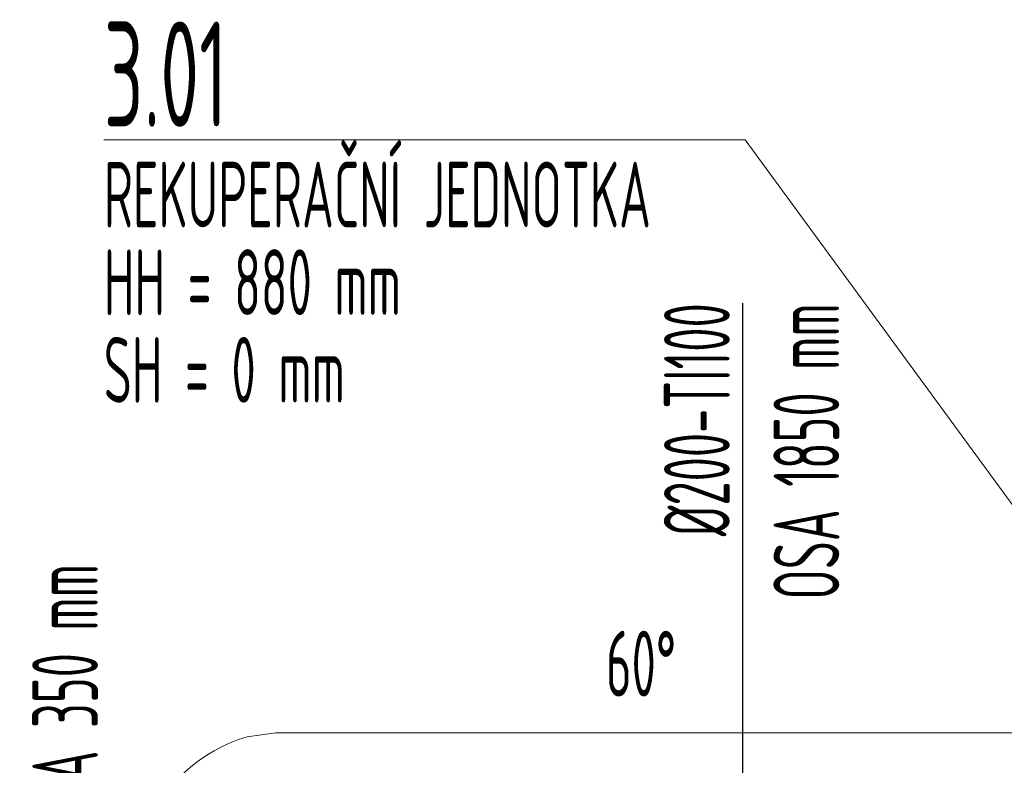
# Model space of a CAD drawing. Header units: millimetres. Extents: x 15940 to 92175, y -24684 to 227664.
# Tile 110 of 132: x 51315 to 53189, y 185181 to 186600. Entities that reach past the tile are written whole.
import ezdxf

# ---------------------------------------------------------------- set-up
doc = ezdxf.new("R2010")
doc.units = ezdxf.units.MM
doc.header["$LTSCALE"] = 0.05
doc.linetypes.add('phl_thick', pattern=[0])
for name, color, linetype, lineweight in [('VZT_50 POPIS - OBECNE', 7, 'Continuous', 13), ('VZT_60_KOTY - DIMENZE', 7, 'Continuous', 5), ('VZT_IZOLACE - TEPELNÁ', 6, 'IZOLACE TEPELNA', 5)]:
    doc.layers.add(name, color=color, linetype=linetype, lineweight=lineweight)
doc.styles.add('EVORA_125', font='isocp.shx', dxfattribs={"width": 0.6, "height": 125})
doc.styles.add('ISOCP 4.0', font='isocp.shx', dxfattribs={"width": 0.6, "height": 4})
doc.styles.get("Standard").update_dxf_attribs({"font": 'arial.ttf'})
doc.linetypes.add('IZOLACE TEPELNA', pattern='A,12.7,-1.5,["T",Standard,S=2.54,R=0,X=0,Y=-1.27],-3', length=17.2)

msp = doc.modelspace()

# ---------------------------------------------------------------- linework, layer by layer
at = {"layer": 'VZT_50 POPIS - OBECNE'}
for points in [[(51475.4, 186371.6), (52696.1, 186371.6)], [(53526.9, 185236.6), (52696.1, 186371.6)]]:
    msp.add_lwpolyline(points, dxfattribs=at)
at = {"layer": 'VZT_60_KOTY - DIMENZE', "linetype": 'ByBlock', "lineweight": -2}
msp.add_line((52691.5, 185301.8), (52691.5, 185453), dxfattribs=at)
for points in [[(52691.5, 185453), (52691.5, 186060.7)], [(52691.5, 185142.1), (52691.5, 185301.8)]]:
    msp.add_lwpolyline(points, dxfattribs=at)
at = {"layer": 'VZT_IZOLACE - TEPELNÁ', "ltscale": 10}
for p, q in [((51748.2, 185235.8), (51802.8, 185243.1)), ((51802.8, 185243.1), (53210.3, 185243.1))]:
    msp.add_line(p, q, dxfattribs=at)
msp.add_arc((51837.2, 184941.2), 307.8, 106.8153, 157.1712, dxfattribs=at)

# ---------------------------------------------------------------- texts
at = {"layer": 'VZT_50 POPIS - OBECNE', "linetype": 'phl_thick', "insert": (51475.4, 186596.6), "char_height": 200, "attachment_point": 1, "line_spacing_factor": 0.8, "style": 'ISOCP 4.0'}
msp.add_mtext('3.01\\P{\\H0.625x;REKUPERAČNÍ JEDNOTKA\\PHH = 880 mm\\PSH = 0 mm}', dxfattribs=at)
at = {"layer": 'VZT_60_KOTY - DIMENZE', "linetype": 'phl_thick', "style": 'EVORA_125', "width": 0.6}
msp.add_text('60°', height=125, dxfattribs=at).set_placement((52431, 185312.4))
at = {"layer": 'VZT_60_KOTY - DIMENZE', "linetype": 'phl_thick', "char_height": 125, "attachment_point": 3, "rotation": 90, "style": 'EVORA_125'}
for s, insert in [('%%C200-TI100\\POSA 1850\\~mm', (52541.5, 186060.7)), ('%%C200-TI100\\POSA 350\\~mm', (51130.9, 185564.5))]:
    msp.add_mtext(s, dxfattribs=dict(at, insert=insert))

doc.saveas('drawing.dxf')
